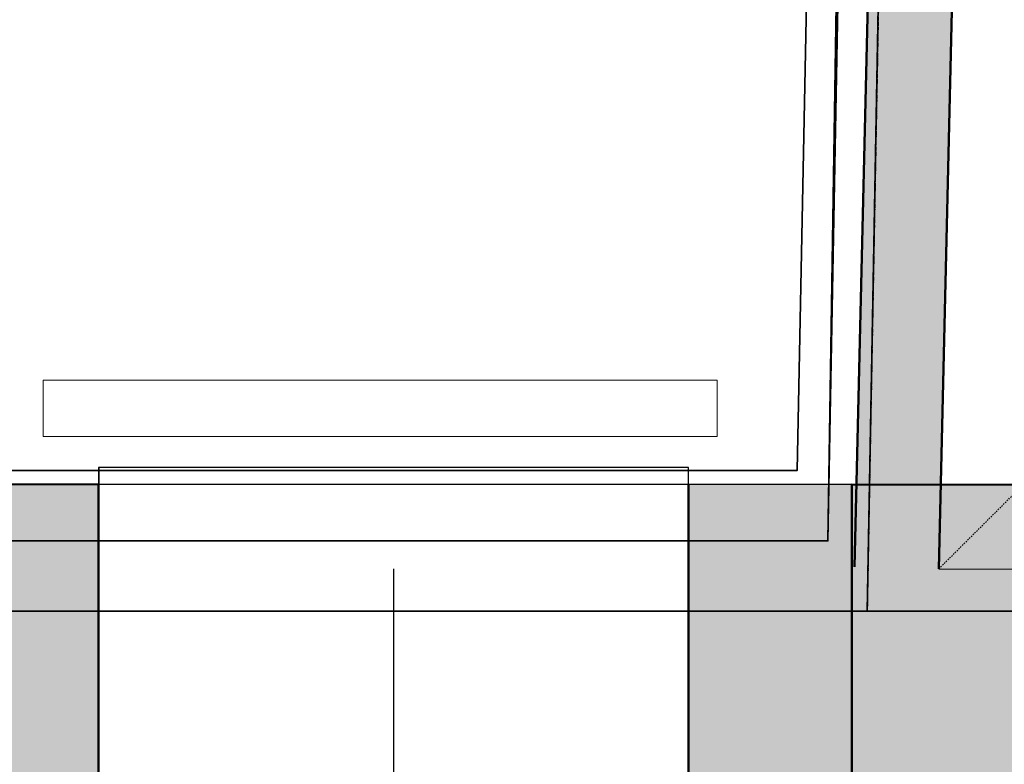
# Model space of a CAD drawing. Header units: millimetres. Extents: x -28761 to 4793, y -4271 to 20239.
# Tile 82 of 256: x -8952 to -7200, y 704 to 2028. Entities that reach past the tile are written whole.
import ezdxf

# ---------------------------------------------------------------- set-up
doc = ezdxf.new("R2010")
doc.units = ezdxf.units.MM
doc.header["$MEASUREMENT"] = 0
for name, pattern in [('Telekomunikacni vodic', [9.25, 3, -0.75, 3, -0.75, 0.125, -0.75, 0.125, -0.75]), ('Wipeout_Contour', [1000, 0, -1000]), ('Čerchovaná', [450, 200, -117.5, 15, -117.5]), ('Čárkovaná M', [4.5, 2.5, -2])]:
    doc.linetypes.add(name, pattern=pattern)
for name, color, linetype in [('5._POHLED ZÁPADNÍ_1_Konstrukce - nosné', 7, 'Continuous'), ('5._POHLED ZÁPADNÍ_1_Nové_Anotace - S', 7, 'Continuous'), ('5._POHLED ZÁPADNÍ_1_Nové_Konstrukce - nenosné', 7, 'Continuous'), ('5._POHLED ZÁPADNÍ_1_Nové_Otvory – Okna', 7, 'Continuous'), ('5._POHLED ZÁPADNÍ_1_Nové_Otvory – Značky oken', 7, 'Continuous'), ('5._POHLED ZÁPADNÍ_1_Nové_Výplně – Řezové', 7, 'Continuous'), ('5._POHLED ZÁPADNÍ_1_Nové_Zóny', 7, 'Continuous'), ('5._POHLED ZÁPADNÍ_1_Otvory – Okna', 7, 'Continuous'), ('5._POHLED ZÁPADNÍ_1_TZB - elektroinstalace', 7, 'Continuous'), ('5._POHLED ZÁPADNÍ_1_TZB - ZTI', 7, 'Continuous'), ('5._POHLED ZÁPADNÍ_1_Výplně - Povrchové', 7, 'Continuous'), ('5._POHLED ZÁPADNÍ_1_Výplně – Řezové', 7, 'Continuous')]:
    doc.layers.add(name, color=color, linetype=linetype)

msp = doc.modelspace()

# ---------------------------------------------------------------- hatches: boundary and pattern name
at = {"layer": '5._POHLED ZÁPADNÍ_1_Nové_Výplně – Řezové', "linetype": 'Continuous', "lineweight": 0, "true_color": 0xf2b2b2}
msp.add_hatch(color=9, dxfattribs=at).paths.add_polyline_path([(-7761.9, 351.1), (-7471.3, 351.1), (-7471.2, 1201.1), (-7761.8, 1201.1)])
at = {"layer": '5._POHLED ZÁPADNÍ_1_Výplně – Řezové', "linetype": 'Continuous', "lineweight": 13}
for points in [[(-7466.4, 1054.6), (-7316.5, 1051.1), (-7275.9, 2782.2), (-7425.9, 2785.7)], [(-10060.6, 1201.5), (-10060.7, 351.5), (-8811.9, 351.3), (-8811.8, 1201.3)], [(-7471.3, 351.1), (-5871.7, 350.8), (-5763.7, 1085.8), (-5746.8, 1200.8), (-7471.2, 1201.1)]]:
    msp.add_hatch(color=254, dxfattribs=at).paths.add_polyline_path(points)

# ---------------------------------------------------------------- linework, layer by layer
at = {"layer": '5._POHLED ZÁPADNÍ_1_Konstrukce - nosné', "color": 7, "linetype": 'Continuous', "lineweight": 50}
for p, q in [((-8811.9, 651.3), (-8811.8, 1201.3)), ((-7761.9, 651.1), (-7761.8, 1201.1))]:
    msp.add_line(p, q, dxfattribs=at)
at = {"layer": '5._POHLED ZÁPADNÍ_1_Konstrukce - nosné', "color": 7, "linetype": 'Continuous', "lineweight": 50, "flags": 128}
for points in [[(-7425.9, 2785.7), (-7466.4, 1054.6)], [(-7316.5, 1051.1), (-7275.9, 2782.2)], [(-8811.8, 1201.3), (-10060.6, 1201.5)], [(-5746.8, 1200.8), (-7471.2, 1201.1)]]:
    msp.add_lwpolyline(points, dxfattribs=at)
at = {"layer": '5._POHLED ZÁPADNÍ_1_Nové_Anotace - S', "color": 1, "linetype": 'Čárkovaná M', "lineweight": 25}
msp.add_line((-7316.5, 1051.1), (-1117.1, 7229.1), dxfattribs=at)
at = {"layer": '5._POHLED ZÁPADNÍ_1_Nové_Konstrukce - nenosné', "color": 1, "linetype": 'Continuous', "lineweight": 25, "flags": 128}
for points in [[(-7761.9, 351.1), (-7761.8, 1201.1)], [(-7471.2, 1201.1), (-7761.8, 1201.1)]]:
    msp.add_lwpolyline(points, dxfattribs=at)
at = {"layer": '5._POHLED ZÁPADNÍ_1_Nové_Otvory – Značky oken', "color": 1, "linetype": 'Continuous', "lineweight": 25}
msp.add_line((-8286.8, 1051.2), (-8287, 1.2), dxfattribs=at)
at = {"layer": '5._POHLED ZÁPADNÍ_1_Nové_Zóny', "color": 1, "linetype": 'Continuous', "lineweight": 25, "flags": 128}
msp.add_lwpolyline([(-7316.5, 1051.1), (-1041.7, 1050.4), (-1041.7, 7304.2), (-7155.2, 7936)], close=True, dxfattribs=at)
at = {"layer": '5._POHLED ZÁPADNÍ_1_Otvory – Okna', "color": 7, "linetype": 'Continuous', "lineweight": 50}
msp.add_line((-7471.2, 1201.1), (-7471.3, 351.1), dxfattribs=at)
at = {"layer": '5._POHLED ZÁPADNÍ_1_TZB - elektroinstalace', "color": 92, "linetype": 'Continuous', "lineweight": 35, "true_color": 0x00d700, "flags": 128}
msp.add_lwpolyline([(-7443.9, 975.8), (-943.9, 975.8), (-943.9, 1975.8), (56.1, 1975.8)], dxfattribs=at)
msp.add_lwpolyline([(-7443.9, 975.8), (-943.9, 975.8), (-943.9, 1975.8), (56.1, 1975.8)], dxfattribs=at)
at = {"layer": '5._POHLED ZÁPADNÍ_1_TZB - ZTI', "color": 6, "linetype": 'Continuous', "lineweight": 20}
for p, q in [((-7710.8, 1386.4), (-8910.8, 1386.4)), ((-8910.8, 1386.4), (-8910.8, 1286.4)), ((-7710.8, 1286.4), (-7710.8, 1386.4)), ((-8910.8, 1286.4), (-7710.8, 1286.4))]:
    msp.add_line(p, q, dxfattribs=at)

# ---------------------------------------------------------------- next in the draw order: wipeouts: each hides what was drawn before it
at = {"color": 254, "linetype": 'Wipeout_Contour', "lineweight": 0, "ltscale": 33502.554003}
msp.add_wipeout([(-8811.2, 1231.3), (-8811.2, 1201.3), (-7761.8, 1201.1), (-7761.8, 1231.1)], dxfattribs=at).dxf.layer = '5._POHLED ZÁPADNÍ_1_Výplně - Povrchové'

# ---------------------------------------------------------------- next in the draw order: linework, layer by layer
at = {"layer": '5._POHLED ZÁPADNÍ_1_Nové_Otvory – Okna', "color": 1, "linetype": 'Continuous', "lineweight": 25}
for p, q in [((-7761.8, 1231.1), (-8811.8, 1231.3)), ((-8811.8, 1231.3), (-8811.8, 1201.3)), ((-7761.8, 1201.1), (-7761.8, 1231.1)), ((-8811.9, 651.3), (-8811.8, 1201.3)), ((-7761.8, 1201.1), (-8811.8, 1201.3)), ((-7761.9, 651.1), (-7761.8, 1201.1))]:
    msp.add_line(p, q, dxfattribs=at)
at = {"layer": '5._POHLED ZÁPADNÍ_1_TZB - elektroinstalace', "color": 92, "linetype": 'Čerchovaná', "lineweight": 35, "true_color": 0x00d700, "flags": 128}
msp.add_lwpolyline([(-3162.7, 13350.8), (-818.9, 13350.8), (-818.9, 7975.8), (-1068.9, 7975.8), (-1068.9, 975.8), (-15818.9, 975.8)], dxfattribs=at)
at = {"layer": '5._POHLED ZÁPADNÍ_1_TZB - elektroinstalace', "color": 92, "linetype": 'Continuous', "lineweight": 35, "true_color": 0x00d700, "flags": 128}
for points in [[(-10409.6, 11975.8), (-10443.9, 11975.8), (-10443.9, 11225.8), (-8693.9, 11225.8), (-8693.9, 8975.8), (-8818.9, 7975.8), (-7318.9, 7850.8), (-7443.9, 975.8), (-12943.9, 975.8), (-12943.9, 1600.8)], [(-12943.9, 1600.8), (-12943.9, 975.8), (-7443.9, 975.8), (-7318.9, 7850.8), (-8818.9, 7975.8), (-8693.9, 8975.8), (-8693.9, 11350.8)], [(-12943.9, 1600.8), (-12943.9, 975.8), (-7443.9, 975.8), (-7318.9, 7850.8), (-8818.9, 7975.8), (-8693.9, 8975.8), (-8693.9, 11350.8)], [(-8443.9, 5638.3), (-8443.9, 5600.8), (-7443.9, 5600.8), (-7513.9, 1100.8), (-11943.9, 1100.8), (-11943.9, 1138.3)], [(-8443.9, 5638.3), (-8443.9, 5600.8), (-7443.9, 5600.8), (-7513.9, 1100.8), (-11943.9, 1100.8), (-11943.9, 1138.3)], [(-9693.9, 1225.8), (-9693.9, 1100.8), (-7513.9, 1100.8), (-7443.9, 4850.8), (-7568.9, 4850.8)], [(-9693.9, 1225.8), (-9693.9, 1100.8), (-7513.9, 1100.8), (-7443.9, 4850.8), (-7568.9, 4850.8)], [(-11229.4, 1225.8), (-7568.9, 1225.8), (-7518.9, 3725.8), (-7729.4, 3725.8)]]:
    msp.add_lwpolyline(points, dxfattribs=at)
at = {"layer": '5._POHLED ZÁPADNÍ_1_TZB - elektroinstalace', "color": 92, "linetype": 'Telekomunikacni vodic', "lineweight": 35, "true_color": 0x00d700, "flags": 128}
for points in [[(-15818.9, 975.8), (-7443.9, 975.8), (-7318.9, 7725.8), (-7568.9, 7725.8)], [(-15818.9, 975.8), (-7443.9, 975.8), (-7318.9, 7725.8), (-7568.9, 7725.8)], [(-245.7, 294), (-246.6, 1975.8), (-943.9, 1975.8), (-943.9, 975.8), (-15568.9, 975.8), (-15568.9, 1100.8), (-15496.7, 1100.8)], [(-245.7, 294), (-246.6, 1975.8), (-943.9, 1975.8), (-943.9, 975.8), (-15568.9, 975.8), (-15568.9, 1100.8), (-15496.7, 1100.8)], [(-1318.9, 1475.8), (-1068.9, 1475.8), (-1068.9, 975.8), (-13443.9, 975.8), (-15818.9, 975.8)], [(-1318.9, 1475.8), (-1068.9, 1475.8), (-1068.9, 975.8), (-13443.9, 975.8), (-15818.9, 975.8)]]:
    msp.add_lwpolyline(points, dxfattribs=at)

doc.saveas('drawing.dxf')
